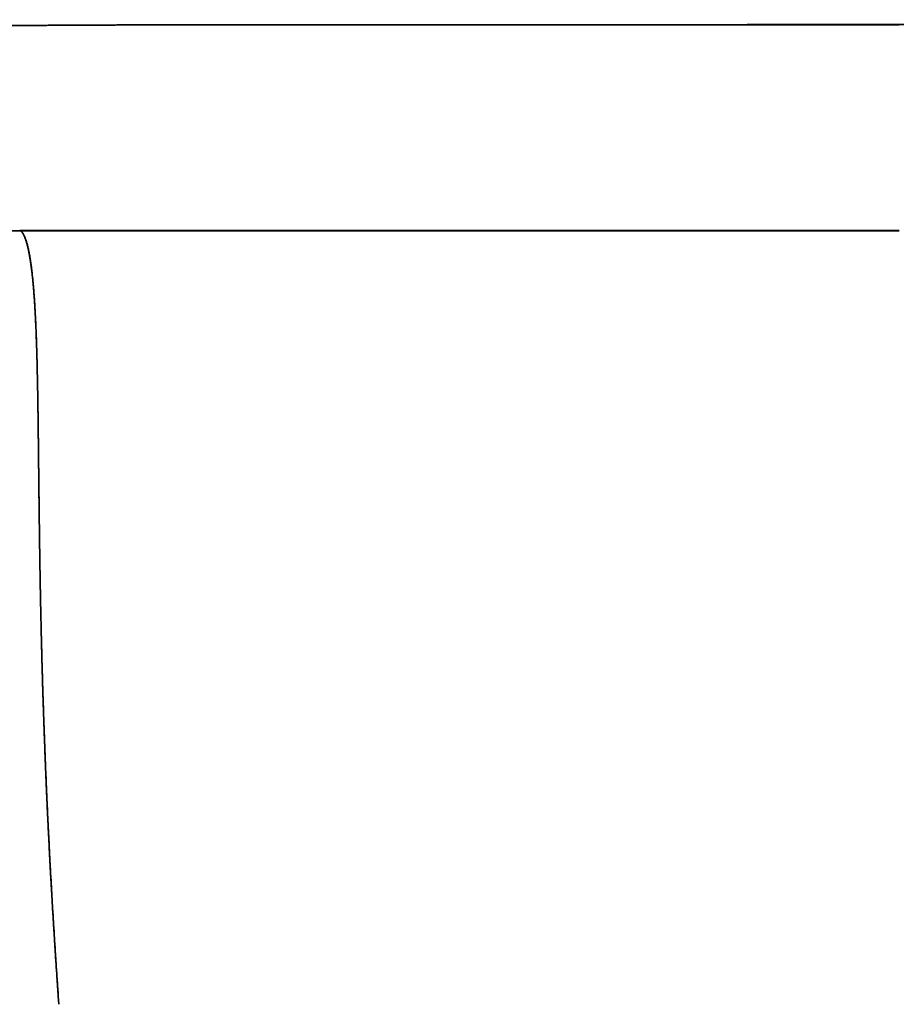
# Model space of a CAD drawing. Extents: x 46 to 342, y 25 to 270.
# Tile 139 of 256: x 251.63 to 257.32, y 74.22 to 80.61. Entities that reach past the tile are written whole.
import ezdxf

# ---------------------------------------------------------------- set-up
doc = ezdxf.new("R2010")
doc.units = 0
doc.layers.get('0').update_dxf_attribs({"lineweight": 13})

# ---------------------------------------------------------------- blocks, each defined once
blk = doc.blocks.new('BLOCK1')
at = {"color": 7, "lineweight": 35, "ltscale": 0.413843}
blk.add_line((-908.961, 163.367), (-925.515, 163.367), dxfattribs=at)
at = {"color": 7, "lineweight": 35, "ltscale": 8.41867e-05}
blk.add_line((-931.781, 158.03), (-931.781, 158.033), dxfattribs=at)
at = {"color": 7, "lineweight": 35}
for q in [(-931.781, 158.03), (-931.763, 158.03)]:
    blk.add_line((-908.961, 158.031), q, dxfattribs=at)
at = {"color": 7, "lineweight": 35, "ltscale": 0.005292}
blk.add_line((-930.78, 138.179), (-930.764, 137.968), dxfattribs=at)
blk.add_line((-930.78, 138.179), (-930.764, 137.968), dxfattribs=at)
at = {"color": 7, "lineweight": 35}
for centre, radius, start, end in [((-923.523, -35372.298), 35530.333, 89.9765183, 90.0133177), ((-923.518, -35438.459), 35596.493, 89.9765689, 90.0132999)]:
    blk.add_arc(centre, radius, start, end, dxfattribs=at)
for points, knots in [([(-935.85, 163.368), (-935.325, 163.358), (-934.8, 163.35), (-934.276, 163.347), (-933.228, 163.345), (-932.178, 163.35), (-931.653, 163.353), (-930.419, 163.36), (-929.184, 163.366), (-928.474, 163.368), (-927.054, 163.37), (-925.634, 163.37), (-924.925, 163.37), (-922.166, 163.367), (-919.409, 163.366), (-916.959, 163.368), (-913.551, 163.373), (-910.142, 163.377), (-909.575, 163.378), (-907.013, 163.383), (-904.451, 163.387), (-903.249, 163.388), (-898.042, 163.389), (-892.834, 163.38), (-888.828, 163.378), (-883.403, 163.448), (-877.978, 163.508), (-876.607, 163.518), (-873.964, 163.474), (-871.336, 163.217), (-870.14, 163.035), (-867.692, 162.503), (-865.332, 161.654), (-864.15, 161.136), (-862.264, 160.161), (-860.489, 159.002), (-859.803, 158.516), (-856.597, 156.051), (-853.903, 152.991), (-852.189, 150.224), (-850.441, 146.189), (-849.352, 141.95), (-849.105, 140.814), (-848.639, 138.259), (-848.333, 135.682), (-848.201, 134.252), (-847.928, 130.606), (-847.786, 126.952), (-847.726, 124.678), (-847.687, 122.213), (-847.677, 119.747), (-847.676, 119.502), (-847.676, 119.257), (-847.676, 119.012)], [0, 0, 0, 0, 0, 0, 6.173801, 6.173801, 6.173801, 12.347602, 12.347602, 12.347602, 20.674236, 20.674236, 20.674236, 29.000871, 29.000871, 29.000871, 53.037738, 53.037738, 53.037738, 69.004515, 69.004515, 69.004515, 83.107202, 83.107202, 83.107202, 130.115726, 130.115726, 130.115726, 146.782041, 146.782041, 146.782041, 161.087207, 161.087207, 161.087207, 176.168184, 176.168184, 176.168184, 185.922201, 185.922201, 185.922201, 223.57289, 223.57289, 223.57289, 237.172478, 237.172478, 237.172478, 254.014351, 254.014351, 254.014351, 280.069398, 280.069398, 280.069398, 282.946371, 282.946371, 282.946371, 282.946371, 282.946371, 282.946371]), ([(-931.763, 158.03), (-932.433, 158.028), (-933.102, 157.946), (-933.759, 157.785), (-935.024, 157.31), (-936.145, 156.554), (-936.659, 156.11), (-937.572, 155.11), (-938.229, 153.924), (-938.485, 153.295), (-938.723, 152.435), (-938.825, 151.554), (-938.842, 151.341), (-938.85, 151.128), (-938.851, 150.914)], [0, 0, 0, 0, 0, 0, 4.647188, 4.647188, 4.647188, 9.304628, 9.304628, 9.304628, 13.965359, 13.965359, 13.965359, 15.44175, 15.44175, 15.44175, 15.44175, 15.44175, 15.44175]), ([(-931.763, 158.03), (-931.665, 157.967), (-931.572, 157.748), (-931.495, 157.365), (-931.362, 156.143), (-931.31, 154.247), (-931.3, 153.019), (-931.277, 150.291), (-931.221, 147.206), (-931.175, 145.568), (-931.078, 143.115), (-930.938, 140.591), (-930.889, 139.792), (-930.837, 138.987), (-930.78, 138.179)], [0, 0, 0, 0, 0, 0, 9.181532, 9.181532, 9.181532, 20.7881, 20.7881, 20.7881, 32.915439, 32.915439, 32.915439, 38.469976, 38.469976, 38.469976, 38.469976, 38.469976, 38.469976]), ([(-930.78, 138.179), (-930.918, 140.147), (-931.032, 142.092), (-931.119, 144.002), (-931.229, 147.3), (-931.275, 150.367), (-931.286, 151.64), (-931.303, 153.704), (-931.349, 155.417), (-931.377, 156.065), (-931.452, 157.046), (-931.569, 157.669), (-931.629, 157.867), (-931.694, 157.986), (-931.763, 158.03)], [0, 0, 0, 0, 0, 0, 12.788215, 12.788215, 12.788215, 22.561574, 22.561574, 22.561574, 29.707394, 29.707394, 29.707394, 35.344981, 35.344981, 35.344981, 35.344981, 35.344981, 35.344981])]:
    blk.add_open_spline(points, degree=5, knots=knots, dxfattribs=at)

msp = doc.modelspace()

# ---------------------------------------------------------------- block references
at = {"lineweight": 0, "xscale": 0.25, "yscale": 0.25, "zscale": 0.25}
msp.add_blockref('BLOCK1', (484.5779, 39.7324), dxfattribs=at)

doc.saveas('drawing.dxf')
